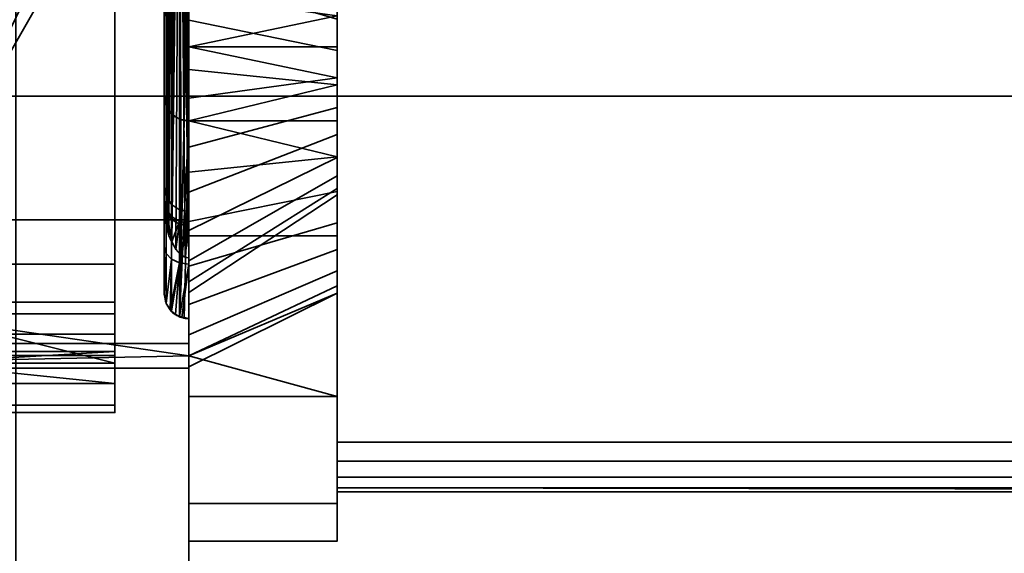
# Model space of a CAD drawing. Header units: millimetres. Extents: x -603 to 3703, y -120 to 249.
# Tile 47 of 99: x -412 to -393, y -39 to -28. Entities that reach past the tile are written whole.
import ezdxf

# ---------------------------------------------------------------- set-up
doc = ezdxf.new("R2010")
doc.units = ezdxf.units.MM
doc.layers.add('151', color=7, linetype='Continuous', true_color=0xffffff)

# ---------------------------------------------------------------- blocks, each defined once
blk = doc.blocks.new('UG_SURFACE_001')
at = {"layer": '151', "color": 252, "linetype": 'Continuous', "lineweight": 35}
for points in [[(602.5, -30, 2213), (602.5, 229.8, 2213), (-602.5, 229.8, 2213), (-602.5, -30, 2213)], [(-452.5, -30, 2063), (-452.5, 229.8, 2063), (452.5, 229.8, 2063), (452.5, -30, 2063)], [(602.5, -30, 2213), (-602.5, -30, 2213), (-452.5, -30, 2063), (452.5, -30, 2063)]]:
    blk.add_3dface(points, dxfattribs=at)
blk = doc.blocks.new('UG_SURFACE_008')
at = {"layer": '151', "color": 252, "linetype": 'Continuous', "lineweight": 35}
for points in [[(-409, -35.25, 1092.25), (-409, -19, 1092.25), (-409, -26.75, 1067), (-409, -35, 1067)], [(-409, -19, 1192), (-409, -32.5, 1148.5), (-409, -25.284, 1185.654), (-409, -24.245, 1187.455)], [(-409, -19, 1192), (-409, -23.5, 1145), (-409, -32.5, 1145), (-409, -32.5, 1148.5)], [(-409, -19, 1092.25), (-409, -35.25, 1092.25), (-409, -35.25, 1117.5), (-409, -32.5, 1117.5)], [(-409, -32.5, 1117.5), (-409, -32.5, 1121), (-409, -23.5, 1121), (-409, -19, 1092.25)], [(-420, -32.5, 1121), (-411, -23.5, 1121), (-409, -23.5, 1121), (-409, -32.5, 1121)], [(-411, -23.5, 1145), (-420, -32.5, 1145), (-409, -32.5, 1145), (-409, -23.5, 1145)], [(-420, -32.5, 1145), (-411, -23.5, 1145), (-411, -23.5, 1121), (-420, -32.5, 1121)], [(-356.025, -24, 1167.5), (-406, -24, 1167.5), (-406, -37, 1167.5), (-324, -37, 1167.5)], [(-324, -37, 1002.5), (-406, -37, 1002.5), (-406, -24, 1002.5), (-356.025, -24, 1002.5)], [(-406, -24, 1002.5), (-406, -37, 1002.5), (-406, -29.627, 982.948), (-406, -28.373, 982.948)], [(-406, -37, 1167.5), (-406, -24, 1167.5), (-406, -27.774, 1186.246), (-406, -29, 1185.986)], [(-356.025, -25, 1003.5), (-406, -25, 1003.5), (-406, -37, 1003.5), (-356.025, -37, 1003.5)], [(-356.025, -37, 1166.5), (-406, -37, 1166.5), (-406, -25, 1166.5), (-356.025, -25, 1166.5)], [(-406, -25, 1033.975), (-406, -29.771, 1016.428), (-406, -28.44, 1015.835)], [(-406, -37, 1033.975), (-406, -31.229, 1016.428), (-406, -29.771, 1016.428), (-406, -25, 1033.975)], [(-406, -37, 1126.75), (-406, -37, 1108.1), (-406, -25, 1110.1), (-406, -25, 1128.75)], [(-406, -25, 1091.25), (-406, -25, 1110.1), (-406, -37, 1108.1), (-406, -37, 1099.9)], [(-406, -25, 1033.975), (-406, -25, 1058.875), (-406, -37, 1033.975)], [(-406, -37, 1099.9), (-406, -37, 1093.25), (-406, -25, 1091.25)], [(-406, -25, 1128.75), (-406, -25, 1166.5), (-406, -37, 1166.5), (-406, -37, 1126.75)], [(-406, -25, 1058.875), (-406, -25, 1091.25), (-406, -37, 1093.25), (-406, -37, 1033.975)], [(-406, -37, 1003.5), (-406, -25, 1003.5), (-406, -30.5, 1009.496), (-406, -31.925, 1009.799)], [(-406, -27.896, 1010.655), (-406, -29.075, 1009.799), (-406, -25, 1003.5)], [(-406, -29.075, 1009.799), (-406, -30.5, 1009.496), (-406, -25, 1003.5)], [(-409, -25.173, 967.761), (-406, -25.173, 967.761), (-406, -29, 967), (-409, -29, 967)], [(-409, -29, 1202), (-406, -29, 1202), (-406, -25.173, 1201.239), (-409, -25.173, 1201.239)], [(-409, -25.173, 967.761), (-409, -29, 967), (-409, -29, 975), (-409, -26.966, 975.432)], [(-409, -27.96, 1193.891), (-409, -29, 1194), (-409, -29, 1202), (-409, -25.173, 1201.239)], [(-409, -26.966, 1184.432), (-409, -25.284, 1185.654), (-409, -32.5, 1148.5)], [(-406, -29.627, 1191.948), (-406, -28.373, 1191.948), (-406, -25.173, 1201.239), (-406, -29, 1202)], [(-406, -27.774, 977.246), (-406, -29, 976.986), (-406, -29, 967), (-406, -25.173, 967.761)], [(-409, -35, 1032), (-424, -35, 1032), (-424, -26.75, 1032), (-409, -26.75, 1032)], [(-409, -26.75, 1067), (-424, -26.75, 1067), (-424, -35, 1067), (-409, -35, 1067)], [(-409, -26.75, 1032), (-409, -29.46, 1017.891), (-409, -30.5, 1018)], [(-409, -30.5, 1018), (-409, -31.54, 1017.891), (-409, -35, 1032), (-409, -26.75, 1032)], [(-409, -26.75, 1032), (-409, -27.561, 1017.045), (-409, -29.46, 1017.891)], [(-406, -29.075, 1009.799), (-406, -27.896, 1010.655), (-409, -26.784, 1009.654), (-409, -28.466, 1008.432)], [(-409, -27.96, 984.891), (-409, -29, 985), (-409, -28.466, 1008.432), (-409, -26.784, 1009.654)], [(-406, -29, 1185.986), (-406, -27.774, 1186.246), (-409, -26.966, 1184.432), (-409, -29, 1184)], [(-406, -29, 976.986), (-406, -27.774, 977.246), (-409, -26.966, 975.432), (-409, -29, 975)], [(-409, -29, 1184), (-409, -26.966, 1184.432), (-409, -32.5, 1148.5)], [(-406, -28.44, 1015.835), (-406, -29.771, 1016.428), (-409, -29.46, 1017.891), (-409, -27.561, 1017.045)], [(-409, -29, 1194), (-409, -27.96, 1193.891), (-406, -28.373, 1191.948)], [(-409, -29, 985), (-409, -27.96, 984.891), (-406, -28.373, 982.948)], [(-406, -28.373, 1191.948), (-406, -29.627, 1191.948), (-409, -29, 1194)], [(-406, -28.373, 982.948), (-406, -29.627, 982.948), (-409, -29, 985)], [(-406, -30.5, 1009.496), (-406, -29.075, 1009.799), (-409, -28.466, 1008.432), (-409, -30.5, 1008)], [(-409, -30.5, 1008), (-409, -28.466, 1008.432), (-409, -29, 985), (-409, -30.04, 984.891)], [(-409, -29, 967), (-406, -29, 967), (-406, -32.827, 967.761), (-409, -32.827, 967.761)], [(-409, -32.827, 1201.239), (-406, -32.827, 1201.239), (-406, -29, 1202), (-409, -29, 1202)], [(-406, -29.627, 1191.948), (-409, -30.04, 1193.891), (-409, -29, 1194)], [(-406, -30.226, 1186.246), (-406, -29, 1185.986), (-409, -29, 1184), (-409, -31.034, 1184.432)], [(-406, -29.627, 982.948), (-409, -30.04, 984.891), (-409, -29, 985)], [(-406, -30.226, 977.246), (-406, -29, 976.986), (-409, -29, 975), (-409, -31.034, 975.432)], [(-409, -31.034, 975.432), (-409, -29, 975), (-409, -29, 967), (-409, -32.827, 967.761)], [(-409, -32.827, 1201.239), (-409, -29, 1202), (-409, -29, 1194), (-409, -30.04, 1193.891)], [(-409, -32.5, 1148.5), (-409, -35.25, 1148.5), (-409, -31.034, 1184.432), (-409, -29, 1184)], [(-406, -29, 1185.986), (-406, -37.383, 1167.424), (-406, -37, 1167.5)], [(-406, -29, 1185.986), (-406, -37.924, 1166.883), (-406, -37.707, 1167.207)], [(-406, -37.707, 1167.207), (-406, -37.383, 1167.424), (-406, -29, 1185.986)], [(-406, -37.924, 1166.883), (-406, -29, 1185.986), (-406, -30.226, 1186.246)], [(-406, -32.827, 967.761), (-406, -29, 967), (-406, -29, 976.986), (-406, -30.226, 977.246)], [(-406, -29, 1202), (-406, -32.827, 1201.239), (-406, -29.627, 1191.948)], [(-409, -30.5, 1018), (-409, -29.46, 1017.891), (-406, -29.771, 1016.428)], [(-406, -29.627, 1191.948), (-406, -30.772, 1191.439), (-409, -31.939, 1193.045), (-409, -30.04, 1193.891)], [(-406, -29.627, 982.948), (-406, -30.772, 982.439), (-409, -31.939, 984.045), (-409, -30.04, 984.891)], [(-406, -30.772, 982.439), (-406, -29.627, 982.948), (-406, -37, 1002.5), (-406, -37.383, 1002.576)], [(-406, -30.772, 1191.439), (-406, -29.627, 1191.948), (-406, -32.827, 1201.239), (-406, -36.071, 1199.071)], [(-406, -29.771, 1016.428), (-406, -31.229, 1016.428), (-409, -30.5, 1018)], [(-409, -30.04, 984.891), (-409, -31.939, 984.045), (-409, -32.534, 1008.432), (-409, -30.5, 1008)], [(-409, -30.04, 1193.891), (-409, -31.939, 1193.045), (-409, -35.25, 1199.62), (-409, -32.827, 1201.239)], [(-406, -31.24, 1186.983), (-406, -30.226, 1186.246), (-409, -31.034, 1184.432), (-409, -32.716, 1185.654)], [(-406, -31.24, 977.983), (-406, -30.226, 977.246), (-409, -31.034, 975.432), (-409, -32.716, 976.654)], [(-406, -37.924, 1166.883), (-406, -30.226, 1186.246), (-406, -31.24, 1186.983)], [(-406, -30.226, 977.246), (-406, -31.24, 977.983), (-406, -38.239, 973.173), (-406, -36.071, 969.929)], [(-406, -36.071, 969.929), (-406, -32.827, 967.761), (-406, -30.226, 977.246)], [(-406, -31.229, 1016.428), (-409, -31.54, 1017.891), (-409, -30.5, 1018)], [(-406, -31.925, 1009.799), (-406, -30.5, 1009.496), (-409, -30.5, 1008), (-409, -32.534, 1008.432)], [(-406, -30.772, 1191.439), (-406, -31.61, 1190.507), (-409, -33.33, 1191.5), (-409, -31.939, 1193.045)], [(-406, -30.772, 982.439), (-406, -31.61, 981.507), (-409, -33.33, 982.5), (-409, -31.939, 984.045)], [(-406, -30.772, 982.439), (-406, -37.383, 1002.576), (-406, -37.707, 1002.793)], [(-406, -36.071, 1199.071), (-406, -38.239, 1195.827), (-406, -31.61, 1190.507), (-406, -30.772, 1191.439)], [(-406, -31.61, 981.507), (-406, -30.772, 982.439), (-406, -37.924, 1003.117)], [(-406, -37.707, 1002.793), (-406, -37.924, 1003.117), (-406, -30.772, 982.439)], [(-409, -32.716, 976.654), (-409, -31.034, 975.432), (-409, -32.827, 967.761), (-409, -35.25, 969.38)], [(-409, -35.25, 1148.5), (-409, -32.716, 1185.654), (-409, -31.034, 1184.432)], [(-406, -31.229, 1016.428), (-406, -32.56, 1015.835), (-409, -33.439, 1017.045), (-409, -31.54, 1017.891)], [(-406, -31.867, 1188.069), (-406, -31.24, 1186.983), (-409, -32.716, 1185.654), (-409, -33.755, 1187.455)], [(-406, -31.867, 979.069), (-406, -31.24, 977.983), (-409, -32.716, 976.654), (-409, -33.755, 978.455)], [(-406, -32.56, 1015.835), (-406, -31.229, 1016.428), (-406, -37, 1033.975)], [(-406, -37.924, 1166.883), (-406, -31.24, 1186.983), (-406, -31.867, 1188.069)], [(-406, -39, 977), (-406, -38.239, 973.173), (-406, -31.24, 977.983), (-406, -31.867, 979.069)], [(-409, -31.54, 1017.891), (-409, -33.439, 1017.045), (-409, -35, 1032)], [(-406, -31.61, 1190.507), (-406, -31.998, 1189.315), (-409, -33.973, 1189.523), (-409, -33.33, 1191.5)], [(-406, -31.61, 981.507), (-406, -31.998, 980.315), (-409, -33.973, 980.523), (-409, -33.33, 982.5)], [(-406, -39, 977), (-406, -31.998, 980.315), (-406, -31.61, 981.507), (-406, -37.924, 1003.117)], [(-406, -31.998, 1189.315), (-406, -31.61, 1190.507), (-406, -38.239, 1195.827), (-406, -39, 1192)], [(-406, -31.998, 1189.315), (-406, -31.867, 1188.069), (-409, -33.755, 1187.455), (-409, -33.973, 1189.523)], [(-406, -31.998, 980.315), (-406, -31.867, 979.069), (-409, -33.755, 978.455), (-409, -33.973, 980.523)], [(-406, -37.924, 1166.883), (-406, -31.867, 1188.069), (-406, -39, 1192)], [(-406, -39, 977), (-406, -31.867, 979.069), (-406, -31.998, 980.315)], [(-406, -31.867, 1188.069), (-406, -31.998, 1189.315), (-406, -39, 1192)], [(-406, -33.104, 1010.655), (-406, -31.925, 1009.799), (-409, -32.534, 1008.432), (-409, -34.216, 1009.654)], [(-409, -34.216, 1009.654), (-409, -31.939, 984.045), (-409, -33.33, 982.5)], [(-409, -31.939, 984.045), (-409, -34.216, 1009.654), (-409, -32.534, 1008.432)], [(-409, -31.939, 1193.045), (-409, -33.33, 1191.5), (-409, -35.25, 1199.62)], [(-406, -37, 1003.5), (-406, -31.925, 1009.799), (-406, -33.104, 1010.655)], [(-421, -33.5, 1117.5), (-420, -32.5, 1117.5), (-409, -32.5, 1117.5), (-409, -35.25, 1117.5)], [(-421, -35.5, 1148.5), (-409, -35.25, 1148.5), (-409, -32.5, 1148.5), (-420, -32.5, 1148.5)], [(-420, -32.5, 1117.5), (-420, -32.5, 1121), (-409, -32.5, 1121), (-409, -32.5, 1117.5)], [(-420, -32.5, 1145), (-420, -32.5, 1148.5), (-409, -32.5, 1148.5), (-409, -32.5, 1145)], [(-406, -32.56, 1015.835), (-406, -33.535, 1014.752), (-409, -34.83, 1015.5), (-409, -33.439, 1017.045)], [(-406, -37, 1033.975), (-406, -37, 1013.575), (-406, -33.535, 1014.752), (-406, -32.56, 1015.835)], [(-409, -35.25, 969.38), (-409, -33.755, 978.455), (-409, -32.716, 976.654)], [(-409, -33.755, 1187.455), (-409, -32.716, 1185.654), (-409, -35.25, 1148.5)], [(-409, -35.25, 969.38), (-409, -32.827, 967.761), (-406, -32.827, 967.761), (-406, -36.071, 969.929)], [(-406, -36.071, 1199.071), (-406, -32.827, 1201.239), (-409, -32.827, 1201.239), (-409, -35.25, 1199.62)], [(-406, -33.833, 1011.917), (-406, -33.104, 1010.655), (-409, -34.216, 1009.654), (-409, -35.25, 1011.446)], [(-406, -33.104, 1010.655), (-406, -33.833, 1011.917), (-406, -37, 1013.575), (-406, -37, 1003.5)], [(-409, -33.33, 982.5), (-409, -33.973, 980.523), (-409, -34.216, 1009.654)], [(-409, -33.33, 1191.5), (-409, -33.973, 1189.523), (-409, -35.25, 1199.62)], [(-409, -33.439, 1017.045), (-409, -34.83, 1015.5), (-409, -35, 1032)], [(-409, -35.25, 1117.5), (-421, -35.5, 1117.5), (-421, -33.5, 1117.5)], [(-409, -35.25, 1014.208), (-409, -34.83, 1015.5), (-406, -33.535, 1014.752), (-406, -33.985, 1013.366)], [(-406, -37, 1013.575), (-406, -33.985, 1013.366), (-406, -33.535, 1014.752)], [(-409, -33.973, 980.523), (-409, -33.755, 978.455), (-409, -35.25, 969.38)], [(-409, -35.25, 1148.5), (-409, -35.25, 1199.62), (-409, -33.973, 1189.523), (-409, -33.755, 1187.455)], [(-406, -33.985, 1013.366), (-406, -33.833, 1011.917), (-409, -35.255, 1011.455), (-409, -35.473, 1013.523)], [(-409, -35.25, 1011.446), (-409, -35.255, 1011.455), (-406, -33.833, 1011.917)], [(-406, -33.833, 1011.917), (-406, -33.985, 1013.366), (-406, -37, 1013.575)], [(-409, -35.25, 969.38), (-409, -34.216, 1009.654), (-409, -33.973, 980.523)], [(-406, -33.985, 1013.366), (-409, -35.473, 1013.523), (-409, -35.25, 1014.208)], [(-409, -35.25, 969.38), (-409, -35.25, 1011.446), (-409, -34.216, 1009.654)], [(-409, -34.83, 1015.5), (-409, -35.25, 1014.208), (-409, -35, 1032)], [(-409, -35, 1067), (-424, -35, 1067), (-424, -35, 1032), (-409, -35, 1032)], [(-409, -35.25, 1014.208), (-409, -35.25, 1092.25), (-409, -35, 1067), (-409, -35, 1032)], [(-409, -35.25, 1117.5), (-409, -35.5, 1117.5), (-421, -35.5, 1117.5)], [(-421, -35.5, 1148.5), (-409, -35.5, 1148.5), (-409, -35.25, 1148.5)], [(-406, -36.071, 969.929), (-409, -36.071, 969.929), (-409, -35.25, 969.38)], [(-409, -35.25, 1199.62), (-409, -36.071, 1199.071), (-406, -36.071, 1199.071)], [(-409, -35.25, 969.38), (-409, -36.071, 969.929), (-409, -38.239, 973.173), (-409, -39, 977)], [(-409, -39, 1092.25), (-409, -35.25, 1092.25), (-409, -35.25, 1014.208), (-409, -35.473, 1013.523)], [(-409, -35.25, 1199.62), (-409, -35.25, 1148.5), (-409, -35.5, 1148.5), (-409, -39, 1192)], [(-409, -39, 1192), (-409, -38.239, 1195.827), (-409, -36.071, 1199.071), (-409, -35.25, 1199.62)], [(-409, -35.5, 1117.5), (-409, -35.25, 1117.5), (-409, -35.25, 1092.25), (-409, -39, 1092.25)], [(-409, -39, 977), (-409, -35.255, 1011.455), (-409, -35.25, 1011.446), (-409, -35.25, 969.38)], [(-409, -35.473, 1013.523), (-409, -35.255, 1011.455), (-409, -39, 977)], [(-409, -35.5, 1148.5), (-421, -35.5, 1148.5), (-421, -35.5, 1117.5), (-409, -35.5, 1117.5)], [(-409, -39, 977), (-409, -39, 1092.25), (-409, -35.473, 1013.523)], [(-409, -39, 1092.25), (-409, -39, 1192), (-409, -35.5, 1148.5), (-409, -35.5, 1117.5)], [(-409, -36.071, 969.929), (-406, -36.071, 969.929), (-406, -38.239, 973.173), (-409, -38.239, 973.173)], [(-409, -38.239, 1195.827), (-406, -38.239, 1195.827), (-406, -36.071, 1199.071), (-409, -36.071, 1199.071)], [(-324, -37, 1167.5), (-406, -37, 1167.5), (-406, -37.383, 1167.424), (-324.032, -37.383, 1167.424)], [(-324.032, -37.383, 1002.576), (-406, -37.383, 1002.576), (-406, -37, 1002.5), (-324, -37, 1002.5)], [(-406, -37, 1013.575), (-406, -37, 1033.975), (-366.68, -37, 1023.887), (-366.519, -37, 1022.357)], [(-406, -37, 1033.975), (-365.175, -37, 1026.493), (-366.204, -37, 1025.35)], [(-366.204, -37, 1025.35), (-366.68, -37, 1023.887), (-406, -37, 1033.975)], [(-406, -37, 1013.575), (-365.75, -37, 1021.024), (-364.505, -37, 1020.12)], [(-363.769, -37, 1027.119), (-365.175, -37, 1026.493), (-406, -37, 1033.975), (-356.025, -37, 1033.975)], [(-366.519, -37, 1022.357), (-365.75, -37, 1021.024), (-406, -37, 1013.575)], [(-364.505, -37, 1020.12), (-363, -37, 1019.8), (-356.025, -37, 1013.575), (-406, -37, 1013.575)], [(-406, -37, 1099.9), (-406, -37, 1108.1), (-366.68, -37, 1104.387), (-366.519, -37, 1102.857)], [(-406, -37, 1108.1), (-365.175, -37, 1106.993), (-366.204, -37, 1105.85)], [(-406, -37, 1108.1), (-356.025, -37, 1108.1), (-363, -37, 1107.7)], [(-406, -37, 1099.9), (-364.505, -37, 1100.62), (-363, -37, 1100.3)], [(-366.204, -37, 1105.85), (-366.68, -37, 1104.387), (-406, -37, 1108.1)], [(-363, -37, 1107.7), (-363.769, -37, 1107.619), (-406, -37, 1108.1)], [(-406, -37, 1099.9), (-365.75, -37, 1101.524), (-364.505, -37, 1100.62)], [(-363.769, -37, 1107.619), (-365.175, -37, 1106.993), (-406, -37, 1108.1)], [(-366.519, -37, 1102.857), (-365.75, -37, 1101.524), (-406, -37, 1099.9)], [(-363, -37, 1100.3), (-356.025, -37, 1099.9), (-406, -37, 1099.9)], [(-356.025, -37, 1166.5), (-356.025, -37, 1126.75), (-406, -37, 1126.75), (-406, -37, 1166.5)], [(-356.025, -37, 1126.75), (-356.025, -37, 1108.1), (-406, -37, 1108.1), (-406, -37, 1126.75)], [(-356.025, -37, 1099.9), (-356.025, -37, 1093.25), (-406, -37, 1093.25), (-406, -37, 1099.9)], [(-356.025, -37, 1093.25), (-356.025, -37, 1033.975), (-406, -37, 1033.975), (-406, -37, 1093.25)], [(-356.025, -37, 1013.575), (-356.025, -37, 1003.5), (-406, -37, 1003.5), (-406, -37, 1013.575)], [(-324.032, -37.383, 1167.424), (-406, -37.383, 1167.424), (-406, -37.707, 1167.207), (-324.121, -37.707, 1167.207)], [(-324.121, -37.707, 1002.793), (-406, -37.707, 1002.793), (-406, -37.383, 1002.576), (-324.032, -37.383, 1002.576)], [(-324.121, -37.707, 1167.207), (-406, -37.707, 1167.207), (-406, -37.924, 1166.883), (-324.256, -37.924, 1166.883)], [(-324.256, -37.924, 1003.117), (-406, -37.924, 1003.117), (-406, -37.707, 1002.793), (-324.121, -37.707, 1002.793)], [(-324.256, -37.924, 1166.883), (-406, -37.924, 1166.883), (-406, -38, 1166.5), (-356.025, -38, 1166.5)], [(-406, -37.924, 1003.117), (-352.625, -38, 1003.5), (-356.025, -38, 1003.5)], [(-406, -37.924, 1003.117), (-324.256, -37.924, 1003.117), (-350.75, -38, 1003.5), (-352.625, -38, 1003.5)], [(-356.025, -38, 1003.5), (-406, -38, 1003.5), (-406, -37.924, 1003.117)], [(-406, -39, 1192), (-406, -38, 1166.5), (-406, -37.924, 1166.883)], [(-406, -37.924, 1003.117), (-406, -38, 1003.5), (-406, -39, 977)], [(-356.025, -38, 1033.975), (-406, -38, 1033.975), (-365.175, -38, 1026.493), (-363.769, -38, 1027.119)], [(-406, -38, 1033.975), (-366.68, -38, 1023.887), (-366.204, -38, 1025.35)], [(-406, -38, 1013.575), (-365.75, -38, 1021.024), (-366.519, -38, 1022.357)], [(-366.519, -38, 1022.357), (-366.68, -38, 1023.887), (-406, -38, 1033.975), (-406, -38, 1013.575)], [(-366.204, -38, 1025.35), (-365.175, -38, 1026.493), (-406, -38, 1033.975)], [(-406, -38, 1013.575), (-356.025, -38, 1013.575), (-363, -38, 1019.8), (-364.505, -38, 1020.12)], [(-364.505, -38, 1020.12), (-365.75, -38, 1021.024), (-406, -38, 1013.575)], [(-356.025, -38, 1110.1), (-406, -38, 1110.1), (-363.769, -38, 1107.619), (-363, -38, 1107.7)], [(-406, -38, 1110.1), (-365.175, -38, 1106.993), (-363.769, -38, 1107.619)], [(-406, -38, 1110.1), (-366.68, -38, 1104.387), (-366.204, -38, 1105.85)], [(-406, -38, 1097.9), (-365.75, -38, 1101.524), (-366.519, -38, 1102.857)], [(-366.519, -38, 1102.857), (-366.68, -38, 1104.387), (-406, -38, 1110.1), (-406, -38, 1097.9)], [(-366.204, -38, 1105.85), (-365.175, -38, 1106.993), (-406, -38, 1110.1)], [(-406, -38, 1097.9), (-356.025, -38, 1097.9), (-363, -38, 1100.3), (-364.505, -38, 1100.62)], [(-364.505, -38, 1100.62), (-365.75, -38, 1101.524), (-406, -38, 1097.9)], [(-406, -38, 1166.5), (-406, -38, 1128.75), (-356.025, -38, 1128.75), (-356.025, -38, 1166.5)], [(-406, -38, 1128.75), (-406, -38, 1110.1), (-356.025, -38, 1110.1), (-356.025, -38, 1128.75)], [(-406, -38, 1097.9), (-406, -38, 1091.25), (-356.025, -38, 1091.25), (-356.025, -38, 1097.9)], [(-406, -38, 1091.25), (-406, -38, 1033.975), (-356.025, -38, 1033.975), (-356.025, -38, 1091.25)], [(-406, -38, 1013.575), (-406, -38, 1003.5), (-356.025, -38, 1003.5), (-356.025, -38, 1013.575)], [(-406, -39, 1192), (-406, -39, 977), (-406, -38, 1033.975), (-406, -38, 1091.25)], [(-406, -39, 1192), (-406, -38, 1097.9), (-406, -38, 1110.1)], [(-406, -39, 977), (-406, -38, 1013.575), (-406, -38, 1033.975)], [(-406, -38, 1110.1), (-406, -38, 1128.75), (-406, -39, 1192)], [(-406, -39, 977), (-406, -38, 1003.5), (-406, -38, 1013.575)], [(-406, -38, 1091.25), (-406, -38, 1097.9), (-406, -39, 1192)], [(-406, -38, 1128.75), (-406, -38, 1166.5), (-406, -39, 1192)], [(-409, -38.239, 973.173), (-406, -38.239, 973.173), (-406, -39, 977), (-409, -39, 977)], [(-409, -39, 1192), (-406, -39, 1192), (-406, -38.239, 1195.827), (-409, -38.239, 1195.827)], [(-406, -39, 1192), (-409, -39, 1192), (-409, -39, 1092.25)], [(-409, -39, 1092.25), (-409, -39, 977), (-406, -39, 977), (-406, -39, 1192)]]:
    blk.add_3dface(points, dxfattribs=at)
blk = doc.blocks.new('UG_SURFACE_009')
at = {"layer": '151', "color": 43, "linetype": 'Continuous', "lineweight": 35}
for points in [[(-409, 0, 2017), (-409, -49, 2017), (409, -49, 2017), (409, 0, 2017)], [(-409, -49, 2017), (-409, 0, 2017), (-409, -20.732, 30.5), (-409, -33.268, 30.5)], [(-409, -47), (-409, -2), (409, -2), (409, -47)], [(-409, -2), (-409, -47), (-409, -30.5, 12.5), (-409, -23.5, 12.5)], [(-409.263, -20.898, 30.425), (-409.347, -21.06, 30.347), (-409.347, -32.94, 30.347), (-409.346, -32.941, 30.347)], [(-409.19, -20.824, 30.459), (-409.346, -32.941, 30.347), (-409.263, -33.102, 30.425)], [(-409.346, -32.941, 30.347), (-409.19, -20.824, 30.459), (-409.263, -20.898, 30.425)], [(-409.263, -33.102, 30.425), (-409.19, -33.176, 30.459), (-409.19, -20.824, 30.459)], [(-409.155, -20.788, 30.475), (-409.19, -20.824, 30.459), (-409, -33.268, 30.5)], [(-409.19, -20.824, 30.459), (-409.155, -33.212, 30.475), (-409.074, -33.255, 30.495)], [(-409.19, -20.824, 30.459), (-409.19, -33.176, 30.459), (-409.155, -33.212, 30.475)], [(-409.074, -33.255, 30.495), (-409, -33.268, 30.5), (-409.19, -20.824, 30.459)], [(-409.074, -20.745, 30.495), (-409.155, -20.788, 30.475), (-409, -33.268, 30.5)], [(-409, -33.268, 30.5), (-409, -20.732, 30.5), (-409.074, -20.745, 30.495)], [(-409.5, -24, 24), (-409.5, -30, 24), (-409.5, -21.833, 26.521), (-409.5, -20.949, 25.247)], [(-409.347, -21.06, 30.347), (-409.441, -32.638, 30.186), (-409.407, -32.825, 30.29)], [(-409.441, -32.638, 30.186), (-409.347, -21.06, 30.347), (-409.407, -21.175, 30.29)], [(-409.407, -32.825, 30.29), (-409.347, -32.94, 30.347), (-409.347, -21.06, 30.347)], [(-409.407, -21.175, 30.29), (-409.441, -21.362, 30.186), (-409.441, -32.638, 30.186)], [(-409.441, -32.634, 30.184), (-409.441, -21.366, 30.184), (-409.5, -21.693, 30.002)], [(-409.441, -21.362, 30.186), (-409.441, -21.366, 30.184), (-409.441, -32.634, 30.184), (-409.441, -32.638, 30.186)], [(-409.5, -21.693, 30.002), (-409.5, -21.697, 30), (-409.5, -32.303, 30), (-409.5, -32.307, 30.002)], [(-409.5, -32.307, 30.002), (-409.441, -32.634, 30.184), (-409.5, -21.693, 30.002)], [(-409.5, -30, 24), (-409.5, -21.697, 30), (-409.5, -21.897, 29.563)], [(-409.5, -21.697, 30), (-409.5, -31.835, 28.036), (-409.5, -32.103, 29.563)], [(-409.5, -21.697, 30), (-409.5, -30, 24), (-409.5, -32.167, 26.521), (-409.5, -31.835, 28.036)], [(-409.5, -32.103, 29.563), (-409.5, -32.303, 30), (-409.5, -21.697, 30)], [(-409.5, -22.165, 28.036), (-409.5, -21.833, 26.521), (-409.5, -30, 24)], [(-409.5, -21.897, 29.563), (-409.5, -22.165, 28.036), (-409.5, -30, 24)], [(-409, -23.5, 12.5), (-409, -30.5, 12.5), (-409.098, -30.49, 12.51)], [(-409.098, -23.51, 12.51), (-409, -23.5, 12.5), (-409.098, -30.49, 12.51)], [(-409.354, -23.646, 12.646), (-409.354, -30.354, 12.646), (-409.462, -30.191, 12.809), (-409.462, -23.809, 12.809)], [(-409.191, -23.538, 12.538), (-409.191, -30.462, 12.538), (-409.354, -30.354, 12.646), (-409.354, -23.646, 12.646)], [(-409.098, -30.49, 12.51), (-409.191, -30.462, 12.538), (-409.191, -23.538, 12.538), (-409.098, -23.51, 12.51)], [(-409.462, -23.809, 12.809), (-409.462, -30.191, 12.809), (-409.5, -30, 13), (-409.5, -24, 13)], [(-409.5, -24, 24), (-409.5, -24, 13), (-409.5, -30, 13), (-409.5, -30, 24)], [(-409.5, -30, 24), (-409.5, -30, 13), (-409.462, -30.191, 12.809), (-409.462, -30.191, 23.809)], [(-409.5, -30, 24), (-409.5, -34, 24), (-409.5, -34, 24.565), (-409.5, -33.051, 25.247)], [(-409.5, -33.051, 25.247), (-409.5, -32.167, 26.521), (-409.5, -30, 24)], [(-409.5, -34, 24), (-409.5, -30, 24), (-409.462, -30.191, 23.809), (-409.462, -34.191, 23.809)], [(-409.462, -30.191, 23.809), (-409.462, -30.191, 12.809), (-409.354, -30.354, 12.646), (-409.354, -30.354, 23.646)], [(-409.462, -34.191, 23.809), (-409.462, -30.191, 23.809), (-409.354, -30.354, 23.646), (-409.354, -34.354, 23.646)], [(-409.354, -30.354, 23.646), (-409.354, -30.354, 12.646), (-409.191, -30.462, 12.538), (-409.191, -30.462, 23.538)], [(-409.354, -34.354, 23.646), (-409.354, -30.354, 23.646), (-409.191, -30.462, 23.538), (-409.191, -34.462, 23.538)], [(-409, -30.5, 23.5), (-409.098, -30.49, 23.51), (-409.191, -30.462, 12.538)], [(-409.191, -30.462, 12.538), (-409.098, -30.49, 12.51), (-409, -30.5, 23.5)], [(-409.098, -30.49, 23.51), (-409.191, -30.462, 23.538), (-409.191, -30.462, 12.538)], [(-409.191, -34.462, 23.538), (-409.191, -30.462, 23.538), (-409.098, -30.49, 23.51)], [(-409.191, -34.462, 23.538), (-409.098, -30.49, 23.51), (-409, -30.5, 23.5)], [(-409, -30.5, 23.5), (-409.098, -34.49, 23.51), (-409.191, -34.462, 23.538)], [(-409.098, -30.49, 12.51), (-409, -30.5, 12.5), (-409, -30.5, 23.5)], [(-409, -30.5, 23.5), (-409, -34.5, 23.5), (-409.098, -34.49, 23.51)], [(-409, -34.5, 23.5), (-409, -30.5, 23.5), (-409, -30.5, 12.5)], [(-409, -30.5, 12.5), (-409, -47), (-409, -49, 2), (-409, -34.5, 23.5)], [(-409.5, -32.103, 29.563), (-409.5, -31.835, 28.036), (-409.462, -32.026, 28.04), (-409.462, -32.282, 29.494)], [(-409.5, -31.835, 28.036), (-409.5, -32.167, 26.521), (-409.462, -32.342, 26.598), (-409.462, -32.026, 28.04)], [(-409.462, -32.282, 29.494), (-409.462, -32.026, 28.04), (-409.354, -32.188, 28.044), (-409.354, -32.433, 29.436)], [(-409.462, -32.026, 28.04), (-409.462, -32.342, 26.598), (-409.354, -32.491, 26.663), (-409.354, -32.188, 28.044)], [(-409.5, -32.103, 29.563), (-409.441, -32.634, 30.184), (-409.5, -32.307, 30.002)], [(-409.441, -32.634, 30.184), (-409.5, -32.103, 29.563), (-409.462, -32.282, 29.494)], [(-409.5, -32.307, 30.002), (-409.5, -32.303, 30), (-409.5, -32.103, 29.563)], [(-409.5, -32.167, 26.521), (-409.5, -33.051, 25.247), (-409.462, -33.184, 25.384), (-409.462, -32.342, 26.598)], [(-409.354, -32.433, 29.436), (-409.354, -32.188, 28.044), (-409.191, -32.296, 28.046), (-409.191, -32.534, 29.397)], [(-409.354, -32.188, 28.044), (-409.354, -32.491, 26.663), (-409.191, -32.59, 26.706), (-409.191, -32.296, 28.046)], [(-409.462, -32.282, 29.494), (-409.347, -32.94, 30.347), (-409.407, -32.825, 30.29)], [(-409.347, -32.94, 30.347), (-409.462, -32.282, 29.494), (-409.354, -32.433, 29.436)], [(-409.407, -32.825, 30.29), (-409.441, -32.638, 30.186), (-409.462, -32.282, 29.494)], [(-409.462, -32.282, 29.494), (-409.441, -32.638, 30.186), (-409.441, -32.634, 30.184)], [(-409.462, -32.342, 26.598), (-409.462, -33.184, 25.384), (-409.354, -33.297, 25.501), (-409.354, -32.491, 26.663)], [(-409.354, -32.433, 29.436), (-409.346, -32.941, 30.347), (-409.347, -32.94, 30.347)], [(-409.346, -32.941, 30.347), (-409.354, -32.433, 29.436), (-409.191, -32.534, 29.397)], [(-409.191, -32.534, 29.397), (-409.191, -32.296, 28.046), (-409, -32.334, 28.047), (-409, -32.57, 29.383)], [(-409.191, -32.296, 28.046), (-409.191, -32.59, 26.706), (-409, -32.625, 26.721), (-409, -32.334, 28.047)], [(-409, -32.57, 29.383), (-409, -32.334, 28.047), (-409, -32.625, 26.721), (-409, -33.398, 25.606)], [(-409.354, -32.491, 26.663), (-409.354, -33.297, 25.501), (-409.191, -33.372, 25.579), (-409.191, -32.59, 26.706)], [(-409.191, -32.534, 29.397), (-409.263, -33.102, 30.425), (-409.346, -32.941, 30.347)], [(-409.191, -32.534, 29.397), (-409.19, -33.176, 30.459), (-409.263, -33.102, 30.425)], [(-409.191, -32.534, 29.397), (-409.19, -33.176, 30.459), (-409.19, -33.176, 30.459)], [(-409.19, -33.176, 30.459), (-409.191, -32.534, 29.397), (-409, -32.57, 29.383)], [(-409.191, -32.59, 26.706), (-409.191, -33.372, 25.579), (-409, -33.398, 25.606), (-409, -32.625, 26.721)], [(-409, -32.57, 29.383), (-409.155, -33.212, 30.475), (-409.19, -33.176, 30.459)], [(-409.074, -33.255, 30.495), (-409.155, -33.212, 30.475), (-409, -32.57, 29.383)], [(-409, -32.57, 29.383), (-409, -33.268, 30.5), (-409.074, -33.255, 30.495)], [(-409, -33.398, 25.606), (-409, -33.268, 30.5), (-409, -32.57, 29.383)], [(-409.462, -33.184, 25.384), (-409.5, -33.051, 25.247), (-409.5, -34, 24.565)], [(-409.462, -33.184, 25.384), (-409.5, -34.004, 24.567), (-409.464, -34.185, 24.68)], [(-409.5, -34, 24.565), (-409.5, -34.004, 24.567), (-409.462, -33.184, 25.384)], [(-409.464, -34.185, 24.68), (-409.461, -34.191, 24.683), (-409.462, -33.184, 25.384)], [(-409.354, -33.297, 25.501), (-409.462, -33.184, 25.384), (-409.461, -34.191, 24.683)], [(-409.461, -34.191, 24.683), (-409.461, -34.191, 24.683), (-409.462, -33.184, 25.384)], [(-409.461, -34.191, 24.683), (-409.382, -34.323, 24.767), (-409.354, -33.297, 25.501)], [(-409.191, -33.372, 25.579), (-409.354, -33.297, 25.501), (-409.382, -34.323, 24.767)], [(-409.382, -34.323, 24.767), (-409.351, -34.35, 24.785), (-409.191, -33.372, 25.579)], [(-409.191, -33.372, 25.579), (-409.351, -34.35, 24.785), (-409.274, -34.418, 24.83)], [(-409.274, -34.418, 24.83), (-409.189, -34.458, 24.856), (-409.191, -33.372, 25.579)], [(-409, -33.398, 25.606), (-409.191, -33.372, 25.579), (-409.189, -34.458, 24.856)], [(-409.189, -34.458, 24.856), (-409.189, -34.458, 24.856), (-409.191, -33.372, 25.579)], [(-409.189, -34.458, 24.856), (-409.145, -34.478, 24.87), (-409, -33.398, 25.606)], [(-409.145, -34.478, 24.87), (-409, -34.5, 24.884), (-409, -33.398, 25.606)], [(-409, -49, 2), (-409, -49, 2017), (-409, -33.268, 30.5), (-409, -34.5, 24.884)], [(-409, -33.398, 25.606), (-409, -34.5, 24.884), (-409, -33.268, 30.5)], [(-409.5, -34.004, 24.567), (-409.5, -34, 24.565), (-409.5, -34, 24)], [(-409.5, -34, 24), (-409.462, -34.191, 23.809), (-409.5, -34.004, 24.567)], [(-409.464, -34.185, 24.68), (-409.5, -34.004, 24.567), (-409.462, -34.191, 23.809)], [(-409.462, -34.191, 23.809), (-409.461, -34.191, 24.683), (-409.464, -34.185, 24.68)], [(-409.461, -34.191, 24.683), (-409.461, -34.191, 24.683), (-409.462, -34.191, 23.809), (-409.354, -34.354, 23.646)], [(-409.382, -34.323, 24.767), (-409.461, -34.191, 24.683), (-409.354, -34.354, 23.646)], [(-409.354, -34.354, 23.646), (-409.351, -34.35, 24.785), (-409.382, -34.323, 24.767)], [(-409.274, -34.418, 24.83), (-409.351, -34.35, 24.785), (-409.354, -34.354, 23.646)], [(-409.354, -34.354, 23.646), (-409.191, -34.462, 23.538), (-409.274, -34.418, 24.83)], [(-409.191, -34.462, 23.538), (-409.189, -34.458, 24.856), (-409.274, -34.418, 24.83)], [(-409.189, -34.458, 24.856), (-409.189, -34.458, 24.856), (-409.191, -34.462, 23.538), (-409.098, -34.49, 23.51)], [(-409.145, -34.478, 24.87), (-409.189, -34.458, 24.856), (-409, -34.5, 23.5)], [(-409.098, -34.49, 23.51), (-409, -34.5, 23.5), (-409.189, -34.458, 24.856)], [(-409, -34.5, 23.5), (-409, -34.5, 24.884), (-409.145, -34.478, 24.87)], [(-409, -34.5, 24.884), (-409, -34.5, 23.5), (-409, -49, 2)]]:
    blk.add_3dface(points, dxfattribs=at)
blk = doc.blocks.new('UG_SURFACE_075')
at = {"layer": '151', "color": 6, "linetype": 'Continuous', "lineweight": 35}
for points in [[(-410.5, -35.4, 1073), (-410.5, -22.4, 1073), (-410.5, -24.4, 1075), (-410.5, -33.4, 1075)], [(-410.5, -33.4, 1025), (-410.5, -24.4, 1025), (-410.5, -22.4, 1027), (-410.5, -35.4, 1027)], [(-410.5, -22.4, 1027), (-410.5, -35.4, 1040.566), (-410.5, -35.4, 1027)], [(-410.5, -35.4, 1073), (-410.5, -35.4, 1059.434), (-410.5, -22.4, 1073)], [(-410.5, -35.4, 1059.434), (-410.5, -35.4, 1040.566), (-410.5, -22.4, 1027), (-410.5, -22.4, 1073)], [(-410.5, -23.4, 1107), (-410.5, -36.4, 1107), (-410.5, -34.4, 1105), (-410.5, -25.4, 1105)], [(-410.5, -36.4, 1153), (-410.5, -23.4, 1153), (-410.5, -25.4, 1155), (-410.5, -34.4, 1155)], [(-410.5, -23.4, 1107), (-410.5, -36.4, 1120.566), (-410.5, -36.4, 1107)], [(-410.5, -23.4, 1107), (-410.5, -23.4, 1153), (-410.5, -36.4, 1139.434), (-410.5, -36.4, 1120.566)], [(-410.5, -36.4, 1153), (-410.5, -36.4, 1139.434), (-410.5, -23.4, 1153)], [(-410.5, -33.4, 1025), (-415.5, -33.4, 1025), (-415.5, -24.4, 1025), (-410.5, -24.4, 1025)], [(-410.5, -24.4, 1075), (-415.5, -24.4, 1075), (-415.5, -32.4, 1075), (-414.5, -32.4, 1075)], [(-414.5, -32.4, 1075), (-414.5, -33.4, 1075), (-410.5, -33.4, 1075), (-410.5, -24.4, 1075)], [(-414.5, -32.4, 1105), (-415.5, -32.4, 1105), (-415.5, -25.4, 1105), (-410.5, -25.4, 1105)], [(-415.5, -34.4, 1155), (-410.5, -34.4, 1155), (-410.5, -25.4, 1155), (-415.5, -25.4, 1155)], [(-410.5, -25.4, 1105), (-410.5, -34.4, 1105), (-414.5, -34.4, 1105), (-414.5, -32.4, 1105)], [(-415.5, -33.4, 1025), (-410.5, -33.4, 1025), (-410.5, -34.165, 1025.152), (-415.5, -34.165, 1025.152)], [(-414.5, -34.165, 1074.848), (-410.5, -34.165, 1074.848), (-410.5, -33.4, 1075), (-414.5, -33.4, 1075)], [(-410.5, -35.4, 1073), (-410.5, -33.4, 1075), (-410.5, -34.165, 1074.848)], [(-410.5, -34.165, 1025.152), (-410.5, -33.4, 1025), (-410.5, -35.4, 1027)], [(-415.5, -34.165, 1025.152), (-410.5, -34.165, 1025.152), (-410.5, -34.814, 1025.586), (-415.5, -34.814, 1025.586)], [(-414.5, -34.814, 1074.414), (-410.5, -34.814, 1074.414), (-410.5, -34.165, 1074.848), (-414.5, -34.165, 1074.848)], [(-410.5, -35.4, 1027), (-410.5, -35.248, 1026.235), (-410.5, -34.814, 1025.586), (-410.5, -34.165, 1025.152)], [(-410.5, -34.165, 1074.848), (-410.5, -34.814, 1074.414), (-410.5, -35.248, 1073.765), (-410.5, -35.4, 1073)], [(-414.5, -34.4, 1050), (-415.5, -34.4, 1050), (-415.5, -35.4, 1040.566), (-410.5, -35.4, 1040.566)], [(-415.5, -35.165, 1154.848), (-410.5, -35.165, 1154.848), (-410.5, -34.4, 1155), (-415.5, -34.4, 1155)], [(-410.5, -35.4, 1059.434), (-414.5, -35.4, 1059.434), (-414.5, -34.4, 1050)], [(-414.5, -34.4, 1050), (-410.5, -35.4, 1040.566), (-410.5, -35.4, 1059.434)], [(-414.5, -34.4, 1105), (-410.5, -34.4, 1105), (-410.5, -35.165, 1105.152), (-414.5, -35.165, 1105.152)], [(-410.5, -36.4, 1153), (-410.5, -34.4, 1155), (-410.5, -35.165, 1154.848)], [(-410.5, -35.165, 1105.152), (-410.5, -34.4, 1105), (-410.5, -36.4, 1107)], [(-415.5, -34.814, 1025.586), (-410.5, -34.814, 1025.586), (-410.5, -35.248, 1026.235), (-415.5, -35.248, 1026.235)], [(-414.5, -35.248, 1073.765), (-410.5, -35.248, 1073.765), (-410.5, -34.814, 1074.414), (-414.5, -34.814, 1074.414)], [(-415.5, -35.814, 1154.414), (-410.5, -35.814, 1154.414), (-410.5, -35.165, 1154.848), (-415.5, -35.165, 1154.848)], [(-415.5, -35.248, 1026.235), (-410.5, -35.248, 1026.235), (-410.5, -35.4, 1027), (-415.5, -35.4, 1027)], [(-410.5, -35.165, 1105.152), (-410.5, -35.814, 1105.586), (-414.5, -35.4, 1105.268)], [(-414.5, -35.4, 1105.268), (-414.5, -35.165, 1105.152), (-410.5, -35.165, 1105.152)], [(-414.5, -35.4, 1073), (-410.5, -35.4, 1073), (-410.5, -35.248, 1073.765), (-414.5, -35.248, 1073.765)], [(-410.5, -36.4, 1107), (-410.5, -36.248, 1106.235), (-410.5, -35.814, 1105.586), (-410.5, -35.165, 1105.152)], [(-410.5, -35.165, 1154.848), (-410.5, -35.814, 1154.414), (-410.5, -36.248, 1153.765), (-410.5, -36.4, 1153)], [(-415.5, -35.4, 1027), (-410.5, -35.4, 1027), (-410.5, -35.4, 1040.566), (-415.5, -35.4, 1040.566)], [(-410.5, -35.814, 1105.586), (-415.5, -35.814, 1105.586), (-415.5, -35.4, 1105.268), (-414.5, -35.4, 1105.268)], [(-414.5, -35.4, 1059.434), (-410.5, -35.4, 1059.434), (-410.5, -35.4, 1073), (-414.5, -35.4, 1073)], [(-415.5, -35.814, 1105.586), (-410.5, -35.814, 1105.586), (-410.5, -36.248, 1106.235), (-415.5, -36.248, 1106.235)], [(-415.5, -36.248, 1153.765), (-410.5, -36.248, 1153.765), (-410.5, -35.814, 1154.414), (-415.5, -35.814, 1154.414)], [(-415.5, -36.248, 1106.235), (-410.5, -36.248, 1106.235), (-410.5, -36.4, 1107), (-415.5, -36.4, 1107)], [(-415.5, -36.4, 1153), (-410.5, -36.4, 1153), (-410.5, -36.248, 1153.765), (-415.5, -36.248, 1153.765)], [(-415.5, -36.4, 1107), (-410.5, -36.4, 1107), (-410.5, -36.4, 1120.566), (-415.5, -36.4, 1120.566)], [(-415.5, -36.4, 1120.566), (-410.5, -36.4, 1120.566), (-410.5, -36.4, 1139.434), (-415.5, -36.4, 1139.434)], [(-410.5, -36.4, 1153), (-415.5, -36.4, 1153), (-415.5, -36.4, 1139.434), (-410.5, -36.4, 1139.434)]]:
    blk.add_3dface(points, dxfattribs=at)
blk = doc.blocks.new('UG_SURFACE_078')
at = {"layer": '151', "color": 252, "linetype": 'Continuous', "lineweight": 35}
for points in [[(-414, -46.92, 2022.5), (414, -46.92, 2022.5), (414, 62.92, 2022.5), (-414, 62.92, 2022.5)], [(-412.5, -46.92, 2021), (-412.5, 62.92, 2021), (412.5, 62.92, 2021), (412.5, -46.92, 2021)], [(-467.5, -30, 2076), (467.5, -30, 2076), (466, -30, 2074.5), (-466, -30, 2074.5)], [(-467.5, -30, 2076), (-467.5, -46.92, 2076), (467.5, -46.92, 2076), (467.5, -30, 2076)], [(-466, -30, 2074.5), (466, -30, 2074.5), (466, -46.92, 2074.5), (-466, -46.92, 2074.5)]]:
    blk.add_3dface(points, dxfattribs=at)

msp = doc.modelspace()

# ---------------------------------------------------------------- linework, layer by layer
at = {"layer": '151', "color": 252, "linetype": 'Continuous', "lineweight": -3, "true_color": 0x939598}
for p, q in [((-409, 0, 2017), (-409, -49, 2017)), ((-409, -2), (-409, -47)), ((-409, -20.732, 30.5), (-409, -33.268, 30.5)), ((-409.5, -32.303, 30), (-409.5, -21.697, 30)), ((-409, -23.5, 1121), (-409, -32.5, 1121)), ((-409, -32.5, 1145), (-409, -23.5, 1145)), ((-409, -30.5, 12.5), (-409, -23.5, 12.5)), ((-409.5, -24, 13), (-409.5, -30, 13)), ((-406, -37, 1002.5), (-406, -24, 1002.5)), ((-406, -24, 1167.5), (-406, -37, 1167.5)), ((-410.5, -33.4, 1075), (-410.5, -24.4, 1075)), ((-410.5, -24.4, 1025), (-410.5, -33.4, 1025)), ((-406, -37, 1003.5), (-406, -25, 1003.5)), ((-406, -25, 1166.5), (-406, -37, 1166.5)), ((-410.5, -25.4, 1105), (-410.5, -34.4, 1105)), ((-410.5, -34.4, 1155), (-410.5, -25.4, 1155)), ((-409, -35, 1067), (-409, -26.75, 1067)), ((-409, -26.75, 1032), (-409, -35, 1032)), ((-602.5, -30, 2213), (602.5, -30, 2213)), ((467.5, -30, 2076), (-467.5, -30, 2076)), ((466, -30, 2074.5), (-466, -30, 2074.5)), ((452.5, -30, 2063), (-452.5, -30, 2063)), ((-409.5, -30, 13), (-409.5, -30, 24)), ((-409.5, -30, 24), (-409.5, -34, 24)), ((-409, -30.5, 23.5), (-409, -30.5, 12.5)), ((-409, -34.5, 23.5), (-409, -30.5, 23.5)), ((-420, -32.5, 1117.5), (-409, -32.5, 1117.5)), ((-420, -32.5, 1148.5), (-409, -32.5, 1148.5)), ((-420, -32.5, 1145), (-409, -32.5, 1145)), ((-420, -32.5, 1121), (-409, -32.5, 1121)), ((-409, -32.5, 1148.5), (-409, -32.5, 1145)), ((-409, -32.5, 1117.5), (-409, -35.5, 1117.5)), ((-409, -32.5, 1121), (-409, -32.5, 1117.5)), ((-409, -35.5, 1148.5), (-409, -32.5, 1148.5)), ((-410.5, -33.4, 1025), (-415.5, -33.4, 1025)), ((-414.5, -33.4, 1075), (-410.5, -33.4, 1075)), ((-409.5, -34, 24), (-409.5, -34, 24.565)), ((-415.5, -34.4, 1155), (-410.5, -34.4, 1155)), ((-410.5, -34.4, 1105), (-414.5, -34.4, 1105)), ((-409, -34.5, 24.884), (-409, -34.5, 23.5)), ((-424, -35, 1067), (-409, -35, 1067)), ((-424, -35, 1032), (-409, -35, 1032)), ((-409, -35, 1032), (-409, -35, 1067)), ((-410.5, -35.4, 1040.566), (-415.5, -35.4, 1040.566)), ((-415.5, -35.4, 1027), (-410.5, -35.4, 1027)), ((-410.5, -35.4, 1073), (-414.5, -35.4, 1073)), ((-410.5, -35.4, 1059.434), (-414.5, -35.4, 1059.434)), ((-410.5, -35.4, 1059.434), (-410.5, -35.4, 1073)), ((-410.5, -35.4, 1040.566), (-410.5, -35.4, 1027)), ((-421, -35.5, 1117.5), (-409, -35.5, 1117.5)), ((-421, -35.5, 1148.5), (-409, -35.5, 1148.5)), ((-409, -35.5, 1117.5), (-409, -35.5, 1148.5)), ((-410.5, -36.4, 1139.434), (-415.5, -36.4, 1139.434)), ((-415.5, -36.4, 1107), (-410.5, -36.4, 1107)), ((-410.5, -36.4, 1120.566), (-415.5, -36.4, 1120.566)), ((-410.5, -36.4, 1153), (-415.5, -36.4, 1153)), ((-410.5, -36.4, 1120.566), (-410.5, -36.4, 1107)), ((-410.5, -36.4, 1139.434), (-410.5, -36.4, 1153)), ((-406, -37, 1003.5), (-324.414, -37, 1003.5)), ((-406, -37, 1166.5), (-406, -37, 1003.5)), ((-324, -37, 1002.5), (-406, -37, 1002.5)), ((-406, -37, 1167.5), (-324, -37, 1167.5)), ((-406, -37, 1166.5), (-324.414, -37, 1166.5)), ((-406, -38, 1003.5), (-324.414, -38, 1003.5)), ((-406, -38, 1166.5), (-406, -38, 1003.5)), ((-324.414, -38, 1166.5), (-406, -38, 1166.5)), ((-409, -39, 1192), (-409, -39, 977)), ((-409, -39, 977), (-406, -39, 977)), ((-409, -39, 1192), (-406, -39, 1192)), ((-406, -39, 1192), (-406, -39, 977))]:
    msp.add_line(p, q, dxfattribs=at)
at = {"layer": '151', "color": 252, "linetype": 'Continuous', "lineweight": -3, "true_color": 0x939598, "extrusion": (1, 0, 0)}
for centre in [(-29, 1189, -409), (-29, 980, -409), (-30.5, 1013, -409)]:
    msp.add_circle(centre, 5, dxfattribs=at)
at = {"layer": '151', "color": 252, "linetype": 'Continuous', "lineweight": -3, "true_color": 0x939598, "extrusion": (-1, 0, 0)}
for centre, radius in [((29, 1189, 406), 3.014), ((29, 980, 406), 3.014), ((30.5, 1013, 406), 3.504)]:
    msp.add_circle(centre, radius, dxfattribs=at)
at = {"layer": '151', "color": 252, "linetype": 'Continuous', "lineweight": -3, "true_color": 0x939598, "extrusion": (1, 0, 0)}
for centre, radius, start, end in [((-29, 977, -409), 10, 180, 0), ((-29, 1192, -409), 10, 0, 180), ((-29, 1192, -406), 10, 0, 180), ((-29, 977, -406), 10, 180, 0), ((-35.834, 28.12, -409.5), 4, 297.2856, 28.0361), ((-33.4, 1027, -410.5), 2, 180, 270), ((-33.4, 1073, -410.5), 2, 90, 180), ((-34.4, 1107, -410.5), 2, 180, 270), ((-34.4, 1153, -410.5), 2, 90, 180)]:
    msp.add_arc(centre, radius, start, end, dxfattribs=at)
at = {"layer": '151', "color": 252, "linetype": 'Continuous', "lineweight": -3, "true_color": 0x939598, "extrusion": (-1, 0, 0)}
for centre, radius, start, end in [((35.834, 28.12, 409), 3.5, 137.1538, 247.6007), ((79.4, 1050, 410.5), 45, 167.8985, 192.1015), ((80.4, 1130, 410.5), 45, 167.8985, 192.1015), ((37, 1166.5, 406), 1, 0, 90), ((37, 1003.5, 406), 1, 270, 0)]:
    msp.add_arc(centre, radius, start, end, dxfattribs=at)
at = {"layer": '151', "color": 252, "linetype": 'Continuous', "lineweight": -3, "true_color": 0x939598, "extrusion": (0, 0.707107, -0.707107)}
msp.add_ellipse((-409, -30, 13), major_axis=(0, 0.5, 0.5), ratio=0.707107, start_param=3.141593, end_param=4.712389, dxfattribs=at)
at = {"layer": '151', "color": 252, "linetype": 'Continuous', "lineweight": -3, "true_color": 0x939598, "extrusion": (0, -0.707107, 0.707107)}
for centre in [(-409, -30, 24), (-409, -34, 24)]:
    msp.add_ellipse(centre, major_axis=(0, 0.5, 0.5), ratio=0.707107, start_param=1.570796, end_param=3.141593, dxfattribs=at)
at = {"layer": '151', "color": 252, "linetype": 'Continuous', "lineweight": -3, "true_color": 0x939598}
for points, knots in [([(-409.5, -32.303, 30), (-409.5, -32.304, 30.001), (-409.5, -32.306, 30.002), (-409.499, -32.478, 30.105), (-409.469, -32.655, 30.203), (-409.372, -32.921, 30.339), (-409.327, -33.017, 30.386), (-409.232, -33.142, 30.444), (-409.197, -33.181, 30.462), (-409.131, -33.23, 30.483), (-409.103, -33.245, 30.49), (-409.05, -33.263, 30.498), (-409.025, -33.268, 30.5), (-409, -33.268, 30.5)], [0, 0, 0, 0, 0.0037, 0.0037, 0.475418, 0.475418, 0.742572, 0.742572, 0.868357, 0.868357, 0.941855, 0.941855, 1, 1, 1, 1]), ([(-409.5, -34, 24.565), (-409.5, -34.001, 24.566), (-409.5, -34.003, 24.567), (-409.499, -34.066, 24.605), (-409.487, -34.127, 24.643), (-409.445, -34.234, 24.71), (-409.417, -34.281, 24.74), (-409.352, -34.359, 24.791), (-409.315, -34.391, 24.812), (-409.235, -34.444, 24.846), (-409.192, -34.464, 24.86), (-409.099, -34.492, 24.879), (-409.049, -34.5, 24.884), (-409, -34.5, 24.884)], [0, 0, 0, 0, 0.005549, 0.005549, 0.258422, 0.258422, 0.471759, 0.471759, 0.655164, 0.655164, 0.827167, 0.827167, 1, 1, 1, 1])]:
    msp.add_open_spline(points, degree=3, knots=knots, dxfattribs=at)

# ---------------------------------------------------------------- block references
for name in ['UG_SURFACE_001', 'UG_SURFACE_078', 'UG_SURFACE_009', 'UG_SURFACE_008', 'UG_SURFACE_075']:
    msp.add_blockref(name, (0, 0), dxfattribs=at)

doc.saveas('drawing.dxf')
